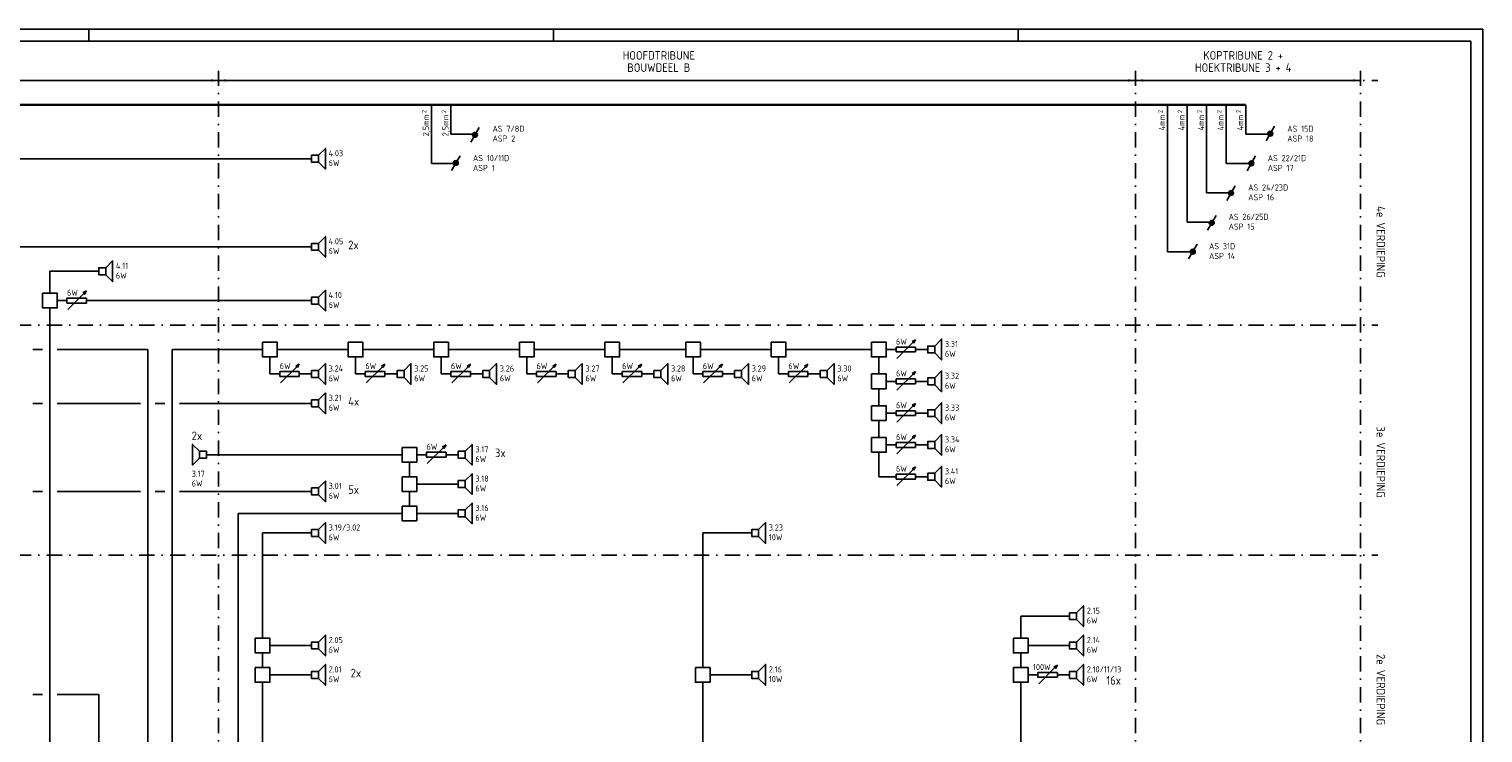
# Model space of a CAD drawing. Extents: x 0 to 1189, y 0 to 841.
# Tile 12 of 12: x 594 to 1189, y 553 to 841. Entities that reach past the tile are written whole.
import ezdxf
from ezdxf.enums import TextEntityAlignment as Align

# ---------------------------------------------------------------- set-up
doc = ezdxf.new("R2010")
doc.units = 0
doc.header["$LTSCALE"] = 25
doc.linetypes.add('DASHDOT2', pattern=[0.5, 0.25, -0.125, 0, -0.125])
doc.layers.get('0').update_dxf_attribs({"linetype": 'CONTINUOUS'})
for name, color, linetype in [('E--L$2A-_KADER', 7, 'CONTINUOUS'), ('E--L6112_CEN-LSP', 3, 'CONTINUOUS'), ('E--L6412_OPROEP24V', 3, 'CONTINUOUS'), ('EL$1----', 3, 'CONTINUOUS'), ('KODERING', 2, 'CONTINUOUS'), ('SYMBOLS', 3, 'CONTINUOUS'), ('SYMBOOL', 3, 'CONTINUOUS'), ('SYMBOOL-025', 2, 'CONTINUOUS')]:
    doc.layers.add(name, color=color, linetype=linetype)
doc.styles.add('BURO-018', font='BUROFONT', dxfattribs={"height": 1.8})
doc.styles.add('ISO', font='isocp.shx')
doc.styles.get("Standard").update_dxf_attribs({"font": 'isocp2.shx'})

# ---------------------------------------------------------------- blocks, each defined once
blk = doc.blocks.new('A0')
at = {"layer": 'E--L$2A-_KADER', "color": 2}
for p, q in [((1189, 841), (0, 841)), ((619, 841), (619, 836)), ((809, 841), (809, 836)), ((999, 841), (999, 836)), ((1189, 0), (1189, 841))]:
    blk.add_line(p, q, dxfattribs=at)
at = {"layer": 'E--L$2A-_KADER', "color": 4}
for p, q in [((1184, 836), (25, 836)), ((1184, 5), (1184, 836))]:
    blk.add_line(p, q, dxfattribs=at)
blk = doc.blocks.new('B9090700')
at = {"layer": 'E--L6412_OPROEP24V'}
for points in [[(0, 0.707107), (-1.414214, 0.707107), (-1.414214, -0.707107), (0, -0.707107), (0, 0.707107)], [(0, 0.707107), (1.414214, 2.121321), (1.414214, -2.121321), (0, -0.707107)]]:
    blk.add_lwpolyline(points, dxfattribs=at)
blk = doc.blocks.new('0401030')
at = {"layer": 'SYMBOOL'}
for points in [[(0, -1), (0, 0)], [(0, -9), (0, -10)]]:
    blk.add_lwpolyline(points, dxfattribs=at)
blk.add_lwpolyline([(1, -1), (-1, -1), (-1, -9), (1, -9)], close=True, dxfattribs=at)
at = {"layer": 'SYMBOOL-025'}
for p, q in [((3.12, -1.88), (-3.65, -8.65)), ((3.22, -1.78), (3.69, -1.31))]:
    blk.add_line(p, q, dxfattribs=at)
for points in [[(4, -1), (2.62, -1.75), (3.12, -1.88)], [(3.69, -1.31), (2.97, -1.71), (3.22, -1.78)], [(4, -1), (3.25, -2.38), (3.12, -1.88)], [(3.69, -1.31), (3.29, -2.03), (3.22, -1.78)]]:
    blk.add_lwpolyline(points, dxfattribs=at)
at = {"layer": 'KODERING'}
for tag, p in [('KODE', (3.5, -5.75)), ('WEERSTANDSWAARDE', (3.5, -8.25))]:
    blk.add_attdef(tag, p, '', height=1.8, dxfattribs=at)
blk.add_attdef('AANSLUITKLEM-ONDER', text='', height=1.8, dxfattribs=at).set_placement((-1, -11.75), align=Align.RIGHT)
at = {"layer": 'KODERING', "flags": 1}
for tag, p in [('TYPE', (3.5, -11.75)), ('FABRIKANT', (3.5, -10.25))]:
    blk.add_attdef(tag, p, '', height=1.2, dxfattribs=at)
blk = doc.blocks.new('0302A1')
at = {"color": 0, "linetype": 'CONTINUOUS'}
blk.add_line((-0.87, -1.5), (0.87, 1.5), dxfattribs=at)
at = {"color": 0, "const_width": 0.5}
blk.add_lwpolyline([(-0.25, 0, 1), (0.25, 0, 1)], format="xyb", close=True, dxfattribs=at)
at = {"color": 0, "linetype": 'CONTINUOUS'}
blk.add_circle((0, 0), 0.5, dxfattribs=at)
at = {"color": 0, "linetype": 'CONTINUOUS', "style": 'BURO-018', "flags": 1}
for tag, p in [('E_ID', (0, 0)), ('E_MATCODE', (0, -5))]:
    blk.add_attdef(tag, p, '', height=1.8, dxfattribs=at)

msp = doc.modelspace()

# ---------------------------------------------------------------- linework, layer by layer
at = {"color": 1, "linetype": 'DASHDOT2'}
for p, q in [((672, 824), (672, 186)), ((1047, 824), (1047, 111)), ((1139, 824), (1139, 111)), ((59.97, 820), (1146, 820)), ((59.97, 720), (1146, 720)), ((59.97, 626), (1146, 626))]:
    msp.add_line(p, q, dxfattribs=at)
at = {"linetype": 'CONTINUOUS'}
msp.add_line((68.97, 820), (1139, 820), dxfattribs=at)
for points in [[(672, 820, 0, 1, 0), (669, 820, 1, 1, 0)], [(672, 820, 0, 1, 0), (675, 820, 1, 1, 0)], [(1046.97, 820, 0, 1, 0), (1043.97, 820, 1, 1, 0)], [(1046.97, 820, 0, 1, 0), (1049.97, 820, 1, 1, 0)], [(1139, 820, 0, 1, 0), (1136, 820, 1, 1, 0)]]:
    msp.add_lwpolyline(points, format="xyseb")
at = {"layer": 'E--L6112_CEN-LSP'}
for p, q in [((603, 128), (603, 727)), ((596, 710), (600, 710)), ((643, 128), (643, 710)), ((653, 128), (653, 710)), ((725, 710), (696, 710)), ((760, 710), (731, 710)), ((795, 710), (766, 710)), ((830, 710), (801, 710)), ((836, 710), (863, 710)), ((898, 710), (869, 710)), ((939, 710), (904, 710)), ((1000, 155), (1000, 574)), ((623, 128), (623, 569))]:
    msp.add_line(p, q, dxfattribs=at)
at = {"layer": 'E--L6112_CEN-LSP', "ltscale": 0.5}
for p, q in [((693, 700), (693, 707)), ((763, 700), (763, 707)), ((798, 700), (798, 707)), ((833, 700), (833, 707)), ((866, 700), (866, 707)), ((901, 700), (901, 707)), ((942, 700), (942, 707)), ((942, 687), (942, 694)), ((942, 674), (942, 681)), ((942, 658), (942, 668))]:
    msp.add_line(p, q, dxfattribs=at)
at = {"layer": 'E--L6112_CEN-LSP', "linetype": 'CONTINUOUS', "ltscale": 0.5}
msp.add_line((728, 700), (728, 707), dxfattribs=at)
at = {"layer": 'E--L6112_CEN-LSP', "const_width": 1}
msp.add_lwpolyline([(93, 810), (1092, 810)], dxfattribs=at)
at = {"layer": 'E--L6412_OPROEP24V'}
for p, q in [((767, 798), (777, 798)), ((1092, 798), (1102, 798)), ((501, 788), (710, 788)), ((759, 786), (769, 786)), ((1084, 786), (1094, 786)), ((1076, 774), (1086, 774)), ((1068, 762), (1078, 762)), ((501, 752), (710, 752)), ((1060, 750), (1070, 750)), ((603, 742), (623, 742)), ((603, 733), (603, 742)), ((606, 730), (609, 730)), ((619, 730), (710, 730)), ((606, 710), (643, 710)), ((653, 710), (690, 710)), ((596, 688), (600, 688)), ((606, 688), (640, 688)), ((646, 688), (650, 688)), ((656, 688), (710, 688)), ((747, 667), (667, 667)), ((753, 667), (756, 667)), ((766, 667), (770, 667)), ((750, 658), (750, 664)), ((753, 655), (770, 655)), ((596, 652), (600, 652)), ((606, 652), (640, 652)), ((646, 652), (650, 652)), ((656, 652), (710, 652)), ((750, 646), (750, 652)), ((750, 650), (750, 652)), ((680, 150), (680, 643)), ((680, 643), (747, 643)), ((753, 643), (770, 643)), ((690, 592), (690, 635)), ((690, 635), (710, 635)), ((870, 635), (890, 635)), ((870, 580), (870, 635)), ((1000, 592), (1000, 601)), ((1000, 601), (1020, 601)), ((693, 589), (710, 589)), ((1003, 589), (1020, 589)), ((690, 580), (690, 586)), ((1000, 580), (1000, 586)), ((693, 577), (710, 577)), ((873, 577), (890, 577)), ((1003, 577), (1006, 577)), ((1016, 577), (1020, 577)), ((690, 478), (690, 574)), ((870, 198), (870, 574)), ((600, 569), (596, 569)), ((623, 569), (606, 569))]:
    msp.add_line(p, q, dxfattribs=at)
at = {"layer": 'E--L6412_OPROEP24V', "ltscale": 0.5}
for p, q in [((945, 710), (948, 710)), ((958, 710), (962, 710)), ((693, 700), (696, 700)), ((706, 700), (710, 700)), ((728, 700), (731, 700)), ((741, 700), (745, 700)), ((763, 700), (766, 700)), ((776, 700), (780, 700)), ((798, 700), (801, 700)), ((811, 700), (815, 700)), ((833, 700), (836, 700)), ((846, 700), (850, 700)), ((866, 700), (869, 700)), ((879, 700), (883, 700)), ((901, 700), (904, 700)), ((914, 700), (918, 700)), ((945, 697), (948, 697)), ((958, 697), (962, 697)), ((945, 684), (948, 684)), ((958, 684), (962, 684)), ((945, 671), (948, 671)), ((958, 671), (962, 671)), ((942, 658), (948, 658)), ((958, 658), (962, 658))]:
    msp.add_line(p, q, dxfattribs=at)
at = {"layer": 'E--L6412_OPROEP24V'}
for points in [[(600, 733), (600, 727), (606, 727), (606, 733)], [(690, 713), (690, 707), (696, 707), (696, 713)], [(725, 713), (725, 707), (731, 707), (731, 713)], [(760, 713), (760, 707), (766, 707), (766, 713)], [(795, 713), (795, 707), (801, 707), (801, 713)], [(830, 713), (830, 707), (836, 707), (836, 713)], [(863, 713), (863, 707), (869, 707), (869, 713)], [(898, 713), (898, 707), (904, 707), (904, 713)], [(939, 713), (939, 707), (945, 707), (945, 713)], [(939, 700), (939, 694), (945, 694), (945, 700)], [(939, 687), (939, 681), (945, 681), (945, 687)], [(939, 674), (939, 668), (945, 668), (945, 674)], [(747, 670), (747, 664), (753, 664), (753, 670)], [(747, 658), (747, 652), (753, 652), (753, 658)], [(747, 646), (747, 640), (753, 640), (753, 646)], [(687, 592), (687, 586), (693, 586), (693, 592)], [(997, 592), (997, 586), (1003, 586), (1003, 592)], [(687, 580), (687, 574), (693, 574), (693, 580)], [(867, 580), (867, 574), (873, 574), (873, 580)], [(997, 580), (997, 574), (1003, 574), (1003, 580)]]:
    msp.add_lwpolyline(points, close=True, dxfattribs=at)
at = {"layer": 'E--L6412_OPROEP24V', "ltscale": 0.5}
for points in [[(964.83, 711.41), (967.66, 714.24), (967.66, 705.76), (964.83, 708.59)], [(964.83, 711.41), (962, 711.41), (962, 708.59), (964.83, 708.59), (964.83, 711.41)], [(712.83, 701.41), (715.66, 704.24), (715.66, 695.76), (712.83, 698.59)], [(747.83, 701.41), (750.66, 704.24), (750.66, 695.76), (747.83, 698.59)], [(782.83, 701.41), (785.66, 704.24), (785.66, 695.76), (782.83, 698.59)], [(817.83, 701.41), (820.66, 704.24), (820.66, 695.76), (817.83, 698.59)], [(852.83, 701.41), (855.66, 704.24), (855.66, 695.76), (852.83, 698.59)], [(885.83, 701.41), (888.66, 704.24), (888.66, 695.76), (885.83, 698.59)], [(920.83, 701.41), (923.66, 704.24), (923.66, 695.76), (920.83, 698.59)], [(712.83, 701.41), (710, 701.41), (710, 698.59), (712.83, 698.59), (712.83, 701.41)], [(747.83, 701.41), (745, 701.41), (745, 698.59), (747.83, 698.59), (747.83, 701.41)], [(782.83, 701.41), (780, 701.41), (780, 698.59), (782.83, 698.59), (782.83, 701.41)], [(817.83, 701.41), (815, 701.41), (815, 698.59), (817.83, 698.59), (817.83, 701.41)], [(852.83, 701.41), (850, 701.41), (850, 698.59), (852.83, 698.59), (852.83, 701.41)], [(885.83, 701.41), (883, 701.41), (883, 698.59), (885.83, 698.59), (885.83, 701.41)], [(920.83, 701.41), (918, 701.41), (918, 698.59), (920.83, 698.59), (920.83, 701.41)], [(964.83, 698.41), (962, 698.41), (962, 695.59), (964.83, 695.59), (964.83, 698.41)], [(964.83, 698.41), (967.66, 701.24), (967.66, 692.76), (964.83, 695.59)], [(964.83, 685.41), (962, 685.41), (962, 682.59), (964.83, 682.59), (964.83, 685.41)], [(964.83, 685.41), (967.66, 688.24), (967.66, 679.76), (964.83, 682.59)], [(964.83, 672.41), (962, 672.41), (962, 669.59), (964.83, 669.59), (964.83, 672.41)], [(964.83, 672.41), (967.66, 675.24), (967.66, 666.76), (964.83, 669.59)], [(964.83, 659.41), (967.66, 662.24), (967.66, 653.76), (964.83, 656.59)], [(964.83, 659.41), (962, 659.41), (962, 656.59), (964.83, 656.59), (964.83, 659.41)]]:
    msp.add_lwpolyline(points, dxfattribs=at)
at = {"layer": 'SYMBOLS'}
for p, q in [((759, 786), (759, 810)), ((767, 798), (767, 810)), ((1060, 750), (1060, 810)), ((1068, 762), (1068, 810)), ((1076, 774), (1076, 810)), ((1084, 786), (1084, 810)), ((1092, 798), (1092, 810))]:
    msp.add_line(p, q, dxfattribs=at)
at = {"layer": 'SYMBOOL', "ltscale": 0.5}
for p, q in [((949, 710), (948, 710)), ((949, 711), (957, 711)), ((949, 709), (949, 711)), ((957, 709), (949, 709)), ((957, 711), (957, 709)), ((957, 710), (958, 710)), ((697, 700), (696, 700)), ((697, 701), (705, 701)), ((697, 699), (697, 701)), ((705, 699), (697, 699)), ((705, 701), (705, 699)), ((705, 700), (706, 700)), ((732, 700), (731, 700)), ((732, 699), (732, 701)), ((732, 701), (740, 701)), ((740, 699), (732, 699)), ((740, 701), (740, 699)), ((740, 700), (741, 700)), ((767, 700), (766, 700)), ((767, 701), (775, 701)), ((767, 699), (767, 701)), ((775, 699), (767, 699)), ((775, 701), (775, 699)), ((775, 700), (776, 700)), ((802, 700), (801, 700)), ((802, 699), (802, 701)), ((802, 701), (810, 701)), ((810, 699), (802, 699)), ((810, 701), (810, 699)), ((810, 700), (811, 700)), ((837, 700), (836, 700)), ((837, 701), (845, 701)), ((837, 699), (837, 701)), ((845, 699), (837, 699)), ((845, 701), (845, 699)), ((845, 700), (846, 700)), ((870, 700), (869, 700)), ((870, 701), (878, 701)), ((870, 699), (870, 701)), ((878, 699), (870, 699)), ((878, 701), (878, 699)), ((878, 700), (879, 700)), ((905, 700), (904, 700)), ((905, 699), (905, 701)), ((905, 701), (913, 701)), ((913, 699), (905, 699)), ((913, 701), (913, 699)), ((913, 700), (914, 700)), ((949, 697), (948, 697)), ((949, 696), (949, 698)), ((949, 698), (957, 698)), ((957, 696), (949, 696)), ((957, 698), (957, 696)), ((957, 697), (958, 697)), ((949, 684), (948, 684)), ((949, 683), (949, 685)), ((949, 685), (957, 685)), ((957, 685), (957, 683)), ((957, 684), (958, 684)), ((957, 683), (949, 683)), ((949, 670), (949, 672)), ((949, 672), (957, 672)), ((957, 672), (957, 670)), ((949, 671), (948, 671)), ((957, 670), (949, 670)), ((957, 671), (958, 671)), ((949, 658), (948, 658)), ((949, 657), (949, 659)), ((949, 659), (957, 659)), ((957, 657), (949, 657)), ((957, 659), (957, 657)), ((957, 658), (958, 658))]:
    msp.add_line(p, q, dxfattribs=at)
at = {"layer": 'SYMBOOL-025', "ltscale": 0.5}
for p, q in [((957, 714), (955.62, 713.25)), ((956.69, 713.69), (955.97, 713.29)), ((956.22, 713.22), (956.69, 713.69)), ((957, 714), (956.25, 712.62)), ((956.69, 713.69), (956.29, 712.97)), ((956.12, 713.12), (949.35, 706.35)), ((955.62, 713.25), (956.12, 713.12)), ((955.97, 713.29), (956.22, 713.22)), ((956.25, 712.62), (956.12, 713.12)), ((956.29, 712.97), (956.22, 713.22)), ((704.12, 703.12), (697.35, 696.35)), ((705, 704), (703.62, 703.25)), ((703.62, 703.25), (704.12, 703.12)), ((704.69, 703.69), (703.97, 703.29)), ((703.97, 703.29), (704.22, 703.22)), ((704.25, 702.62), (704.12, 703.12)), ((704.22, 703.22), (704.69, 703.69)), ((704.29, 702.97), (704.22, 703.22)), ((705, 704), (704.25, 702.62)), ((704.69, 703.69), (704.29, 702.97)), ((739.12, 703.12), (732.35, 696.35)), ((740, 704), (738.62, 703.25)), ((738.62, 703.25), (739.12, 703.12)), ((739.69, 703.69), (738.97, 703.29)), ((738.97, 703.29), (739.22, 703.22)), ((739.25, 702.62), (739.12, 703.12)), ((739.22, 703.22), (739.69, 703.69)), ((739.29, 702.97), (739.22, 703.22)), ((740, 704), (739.25, 702.62)), ((739.69, 703.69), (739.29, 702.97)), ((774.12, 703.12), (767.35, 696.35)), ((775, 704), (773.62, 703.25)), ((773.62, 703.25), (774.12, 703.12)), ((774.69, 703.69), (773.97, 703.29)), ((773.97, 703.29), (774.22, 703.22)), ((774.25, 702.62), (774.12, 703.12)), ((774.22, 703.22), (774.69, 703.69)), ((774.29, 702.97), (774.22, 703.22)), ((775, 704), (774.25, 702.62)), ((774.69, 703.69), (774.29, 702.97)), ((809.12, 703.12), (802.35, 696.35)), ((810, 704), (808.62, 703.25)), ((808.62, 703.25), (809.12, 703.12)), ((809.69, 703.69), (808.97, 703.29)), ((808.97, 703.29), (809.22, 703.22)), ((809.25, 702.62), (809.12, 703.12)), ((809.22, 703.22), (809.69, 703.69)), ((809.29, 702.97), (809.22, 703.22)), ((810, 704), (809.25, 702.62)), ((809.69, 703.69), (809.29, 702.97)), ((844.12, 703.12), (837.35, 696.35)), ((845, 704), (843.62, 703.25)), ((843.62, 703.25), (844.12, 703.12)), ((844.69, 703.69), (843.97, 703.29)), ((843.97, 703.29), (844.22, 703.22)), ((844.25, 702.62), (844.12, 703.12)), ((844.22, 703.22), (844.69, 703.69)), ((844.29, 702.97), (844.22, 703.22)), ((845, 704), (844.25, 702.62)), ((844.69, 703.69), (844.29, 702.97)), ((877.12, 703.12), (870.35, 696.35)), ((878, 704), (876.62, 703.25)), ((876.62, 703.25), (877.12, 703.12)), ((877.69, 703.69), (876.97, 703.29)), ((876.97, 703.29), (877.22, 703.22)), ((877.25, 702.62), (877.12, 703.12)), ((877.22, 703.22), (877.69, 703.69)), ((877.29, 702.97), (877.22, 703.22)), ((878, 704), (877.25, 702.62)), ((877.69, 703.69), (877.29, 702.97)), ((912.12, 703.12), (905.35, 696.35)), ((913, 704), (911.62, 703.25)), ((911.62, 703.25), (912.12, 703.12)), ((912.69, 703.69), (911.97, 703.29)), ((911.97, 703.29), (912.22, 703.22)), ((912.25, 702.62), (912.12, 703.12)), ((912.22, 703.22), (912.69, 703.69)), ((912.29, 702.97), (912.22, 703.22)), ((913, 704), (912.25, 702.62)), ((912.69, 703.69), (912.29, 702.97)), ((956.12, 700.12), (949.35, 693.35)), ((957, 701), (955.62, 700.25)), ((955.62, 700.25), (956.12, 700.12)), ((956.69, 700.69), (955.97, 700.29)), ((955.97, 700.29), (956.22, 700.22)), ((956.25, 699.62), (956.12, 700.12)), ((956.22, 700.22), (956.69, 700.69)), ((956.29, 699.97), (956.22, 700.22)), ((957, 701), (956.25, 699.62)), ((956.69, 700.69), (956.29, 699.97)), ((956.12, 687.12), (949.35, 680.35)), ((957, 688), (955.62, 687.25)), ((955.62, 687.25), (956.12, 687.12)), ((956.69, 687.69), (955.97, 687.29)), ((955.97, 687.29), (956.22, 687.22)), ((956.25, 686.62), (956.12, 687.12)), ((956.22, 687.22), (956.69, 687.69)), ((956.29, 686.97), (956.22, 687.22)), ((957, 688), (956.25, 686.62)), ((956.69, 687.69), (956.29, 686.97)), ((956.12, 674.12), (949.35, 667.35)), ((957, 675), (955.62, 674.25)), ((955.62, 674.25), (956.12, 674.12)), ((956.69, 674.69), (955.97, 674.29)), ((955.97, 674.29), (956.22, 674.22)), ((956.25, 673.62), (956.12, 674.12)), ((956.22, 674.22), (956.69, 674.69)), ((956.29, 673.97), (956.22, 674.22)), ((957, 675), (956.25, 673.62)), ((956.69, 674.69), (956.29, 673.97)), ((956.12, 661.12), (949.35, 654.35)), ((957, 662), (955.62, 661.25)), ((955.62, 661.25), (956.12, 661.12)), ((956.69, 661.69), (955.97, 661.29)), ((955.97, 661.29), (956.22, 661.22)), ((956.25, 660.62), (956.12, 661.12)), ((956.22, 661.22), (956.69, 661.69)), ((956.29, 660.97), (956.22, 661.22)), ((957, 662), (956.25, 660.62)), ((956.69, 661.69), (956.29, 660.97))]:
    msp.add_line(p, q, dxfattribs=at)

# ---------------------------------------------------------------- block references
at = {"layer": 'E--L6412_OPROEP24V'}
msp.add_blockref('A0', (0, 0), dxfattribs=at)
at = {"layer": 'E--L6412_OPROEP24V', "yscale": 2, "zscale": 2}
for p, xscale in [((712.83, 788), 2), ((712.83, 752), 2), ((625.83, 742), 2), ((712.83, 730), 2), ((712.83, 688), 2), ((664.17, 667), -2), ((772.83, 667), 2), ((712.83, 652), 2), ((772.83, 655), 2), ((772.83, 643), 2), ((712.83, 635), 2), ((892.83, 635), 2), ((1022.83, 601), 2), ((712.83, 589), 2), ((1022.83, 589), 2), ((712.83, 577), 2), ((892.83, 577), 2), ((1022.83, 577), 2)]:
    msp.add_blockref('B9090700', p, dxfattribs=dict(at, xscale=xscale))
at = {"layer": 'EL$1----', "xscale": 2, "yscale": 2, "zscale": 2}
for p in [(776.86, 797.77), (1102.06, 798.27), (769, 786.25), (1094.33, 786.12), (1085.97, 773.96), (1078.12, 761.81), (1070.39, 750.03)]:
    msp.add_blockref('0302A1', p, dxfattribs=at)
at = {"layer": 'SYMBOLS', "xscale": -1, "rotation": 270}
for p in [(619, 730), (766, 667), (1016, 577)]:
    msp.add_blockref('0401030', p, dxfattribs=at)

# ---------------------------------------------------------------- texts
at = {"color": 4, "style": 'ISO'}
for s, p in [('HOOFDTRIBUNE', (852, 830.25)), ('KOPTRIBUNE 2 +', (1090.97, 830.25)), ('BOUWDEEL B', (852, 825.25)), ('HOEKTRIBUNE 3 + 4', (1090.97, 825.25))]:
    msp.add_text(s, height=3.5, dxfattribs=at).set_placement(p, align=Align.MIDDLE)
for s, p in [('4e VERDIEPING', (1147.25, 754)), ('3e VERDIEPING', (1147.25, 664)), ('2e VERDIEPING', (1147.25, 571))]:
    msp.add_text(s, height=3.5, rotation=270, dxfattribs=at).set_placement(p, align=Align.MIDDLE)
at = {"layer": 'E--L6112_CEN-LSP', "color": 2, "style": 'ISO'}
for s, height, p in [('2', 1.8, (757, 808)), ('2,5mm', 2.5, (758, 806)), ('2', 1.8, (765, 808)), ('2,5mm', 2.5, (766, 806)), ('2', 1.8, (1058, 808)), ('4mm', 2.5, (1059, 806)), ('2', 1.8, (1066, 808)), ('4mm', 2.5, (1067, 806)), ('2', 1.8, (1074, 808)), ('4mm', 2.5, (1075, 806)), ('2', 1.8, (1082, 808)), ('4mm', 2.5, (1083, 806)), ('2', 1.8, (1090, 808)), ('4mm', 2.5, (1091, 806))]:
    msp.add_text(s, height=height, rotation=90, dxfattribs=at).set_placement(p, align=Align.RIGHT)
for s, height, p in [('AS 7/8D', 2.5, (784, 799)), ('ASP 2', 2.5, (784, 795)), ('AS 15D', 2.5, (1109, 799)), ('ASP 18', 2.5, (1109, 795)), ('4.03', 2.5, (717, 789)), ('6W', 2.5, (717, 785)), ('AS 10/11D', 2.5, (776, 787)), ('ASP 1', 2.5, (776, 783)), ('AS 22/21D', 2.5, (1101, 787)), ('ASP 17', 2.5, (1101, 783)), ('AS 24/23D', 2.5, (1093, 775)), ('ASP 16', 2.5, (1093, 771)), ('AS 26/25D', 2.5, (1085, 763)), ('ASP 15', 2.5, (1085, 759)), ('4.05', 2.5, (717, 753)), ('6W', 2.5, (717, 749)), ('2x', 3.5, (725, 751)), ('AS 31D', 2.5, (1077, 751)), ('ASP 14', 2.5, (1077, 747)), ('4.11', 2.5, (630, 743)), ('6W', 2.5, (630, 739)), ('6W', 2.5, (610, 732)), ('4.10', 2.5, (717, 731)), ('6W', 2.5, (717, 727)), ('3.21', 2.5, (717, 689)), ('4x', 3.5, (725, 687)), ('6W', 2.5, (717, 685)), ('2x', 3.5, (661, 673)), ('6W', 2.5, (757, 669)), ('3.17', 2.5, (777, 668)), ('6W', 2.5, (777, 664)), ('3x', 3.5, (785, 666)), ('3.17', 2.5, (661, 658)), ('6W', 2.5, (661, 654)), ('3.01', 2.5, (717, 653)), ('5x', 3.5, (725, 651)), ('3.18', 2.5, (777, 656)), ('6W', 2.5, (777, 652)), ('6W', 2.5, (717, 649)), ('3.16', 2.5, (777, 644)), ('6W', 2.5, (777, 640)), ('3.19/3.02', 2.5, (717, 636)), ('3.23', 2.5, (897, 636)), ('6W', 2.5, (717, 632)), ('10W', 2.5, (897, 632)), ('2.15', 2.5, (1027, 602)), ('6W', 2.5, (1027, 598)), ('2.05', 2.5, (717, 590)), ('2.14', 2.5, (1027, 590)), ('6W', 2.5, (717, 586)), ('6W', 2.5, (1027, 586)), ('2.01', 2.5, (717, 578)), ('2x', 3.5, (726, 576)), ('2.16', 2.5, (897, 578)), ('100W', 2.5, (1005, 579)), ('2.10/11/13', 2.5, (1027, 578)), ('6W', 2.5, (717, 574)), ('10W', 2.5, (897, 574)), ('6W', 2.5, (1027, 574)), ('16x', 3.5, (1035, 573))]:
    msp.add_text(s, height=height, dxfattribs=at).set_placement(p)
at = {"layer": 'E--L6112_CEN-LSP', "color": 2, "ltscale": 0.5, "style": 'ISO'}
for s, p in [('6W', (949, 712)), ('3.31', (969, 711)), ('6W', (969, 707)), ('6W', (697, 702)), ('3.24', (717, 701)), ('6W', (732, 702)), ('3.25', (752, 701)), ('6W', (767, 702)), ('3.26', (787, 701)), ('6W', (802, 702)), ('3.27', (822, 701)), ('6W', (837, 702)), ('3.28', (857, 701)), ('6W', (870, 702)), ('3.29', (890, 701)), ('6W', (905, 702)), ('3.30', (925, 701)), ('6W', (949, 699)), ('6W', (717, 697)), ('6W', (752, 697)), ('6W', (787, 697)), ('6W', (822, 697)), ('6W', (857, 697)), ('6W', (890, 697)), ('6W', (925, 697)), ('3.32', (969, 698)), ('6W', (969, 694)), ('6W', (949, 686)), ('3.33', (969, 685)), ('6W', (969, 681)), ('6W', (949, 673)), ('3.34', (969, 672)), ('6W', (969, 668)), ('6W', (949, 660)), ('3.41', (969, 659)), ('6W', (969, 655))]:
    msp.add_text(s, height=2.5, dxfattribs=at).set_placement(p)

doc.saveas('drawing.dxf')
